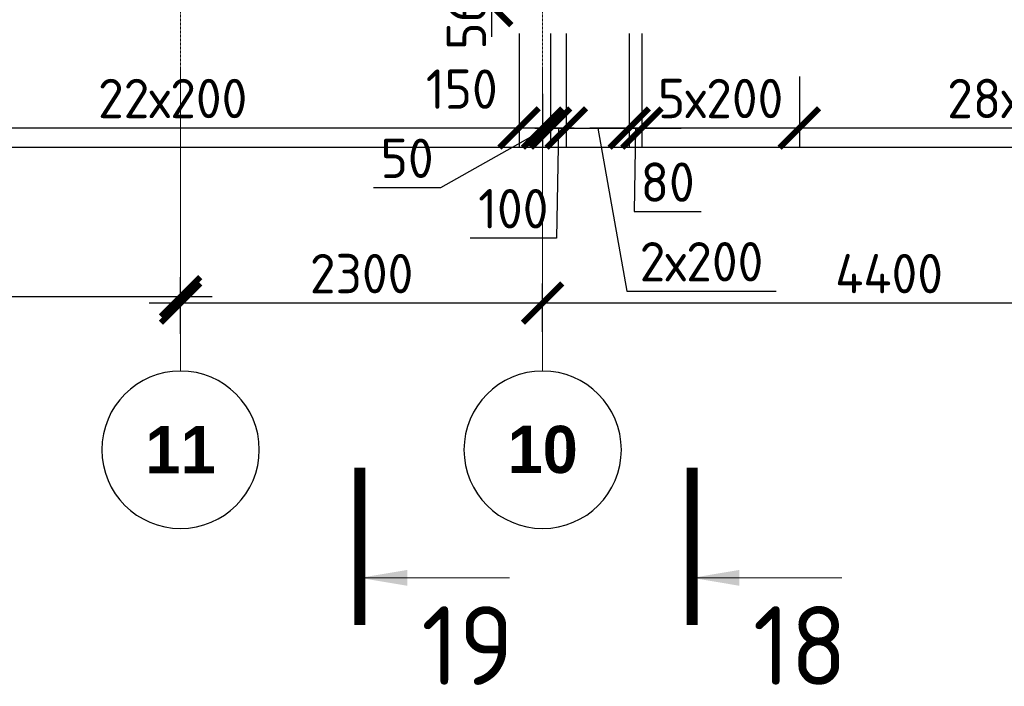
# Model space of a CAD drawing. Header units: millimetres. Extents: x 376598 to 1249954, y -318491 to -22134.
# Tile 231 of 256: x 618523 to 624777, y -36064 to -31830. Entities that reach past the tile are written whole.
import ezdxf

# ---------------------------------------------------------------- set-up
doc = ezdxf.new("R2010")
doc.units = ezdxf.units.MM
doc.linetypes.add('______5', pattern=[1100, 800, -100, 100, -100])
doc.linetypes.add('осевая', pattern=[50.8, 31.75, -6.35, 6.35, -6.35])
for name, color, linetype, lineweight in [('Standard', 7, 'Continuous', 25), ('Оси', 40, '______5', 18), ('РАЗМЕРЫ', 1, 'Continuous', 9), ('Узлы', 7, 'Continuous', 0)]:
    doc.layers.add(name, color=color, linetype=linetype, lineweight=lineweight)
doc.styles.add('Century Gothic', font='GOTHIC.TTF')
doc.styles.add('GOST-2.304_Type-B', font='GOST_Common.ttf')
doc.dimstyles.new('СПДС', dxfattribs={"dimscale": 100, "dimtxt": 2.5, "dimasz": 2.5, "dimexe": 1.25, "dimexo": 0, "dimtad": 1, "dimdec": 0, "dimtxsty": 'GOST-2.304_Type-B', "dimblk": 'ARCHTICK', "dimcen": 2.5, "dimdle": 2, "dimadec": 0, "dimazin": 2, "dimtfac": 0.75, "dimtdec": 0, "dimtmove": 1, "dimatfit": 3, "dimfxl": 1, "dimtolj": 1, "dimarcsym": 1})

# ---------------------------------------------------------------- blocks, each defined once
blk = doc.blocks.new('NSY101')
at = {"color": 0, "linetype": 'ByBlock', "lineweight": -2}
blk.add_circle((0, 0), 50, dxfattribs=at)
blk = doc.blocks.new('_ArchTick')
at = {"color": 0, "linetype": 'ByBlock', "const_width": 0.15}
blk.add_lwpolyline([(-0.5, -0.5), (0.5, 0.5)], dxfattribs=at)
blk = doc.blocks.new('*D2449')
at = {"layer": 'DEFPOINTS', "color": 0, "lineweight": 0, "transparency": 16777216}
for p in [(621844.8, -33630.2), (621844.8, -33812.6), (626244.8, -33835.1)]:
    blk.add_point(p, dxfattribs=at)
at = {"layer": 'РАЗМЕРЫ', "color": 0, "lineweight": -2, "transparency": 16777216}
for p, q in [((621844.8, -33812.6), (621844.8, -33505.2)), ((626244.8, -33835.1), (626244.8, -33505.2)), ((626444.8, -33630.2), (621644.8, -33630.2))]:
    blk.add_line(p, q, dxfattribs=at)
at = {"layer": 'РАЗМЕРЫ', "color": 0, "lineweight": -2, "transparency": 16777216, "xscale": 250, "yscale": 250, "zscale": 250, "rotation": 180}
blk.add_blockref('_ArchTick', (621844.8, -33630.2), dxfattribs=at)
at = {"layer": 'РАЗМЕРЫ', "color": 0, "lineweight": -2, "transparency": 16777216, "xscale": 250, "yscale": 250, "zscale": 250}
blk.add_blockref('_ArchTick', (626244.8, -33630.2), dxfattribs=at)
at = {"layer": 'РАЗМЕРЫ', "color": 0, "lineweight": 0, "transparency": 16777216, "insert": (624044.8, -33442.7), "char_height": 250, "attachment_point": 5, "style": 'GOST-2.304_Type-B'}
blk.add_mtext('\\A1;4400', dxfattribs=at)
blk = doc.blocks.new('*D2450')
at = {"layer": 'DEFPOINTS', "color": 0, "lineweight": 0, "transparency": 16777216}
for p in [(619544.8, -33630.2), (619544.8, -33824.9), (621844.8, -33812.6)]:
    blk.add_point(p, dxfattribs=at)
at = {"layer": 'РАЗМЕРЫ', "color": 0, "lineweight": -2, "transparency": 16777216}
for p, q in [((619544.8, -33824.9), (619544.8, -33505.2)), ((621844.8, -33812.6), (621844.8, -33505.2)), ((622044.8, -33630.2), (619344.8, -33630.2))]:
    blk.add_line(p, q, dxfattribs=at)
at = {"layer": 'РАЗМЕРЫ', "color": 0, "lineweight": -2, "transparency": 16777216, "xscale": 250, "yscale": 250, "zscale": 250, "rotation": 180}
blk.add_blockref('_ArchTick', (619544.8, -33630.2), dxfattribs=at)
at = {"layer": 'РАЗМЕРЫ', "color": 0, "lineweight": -2, "transparency": 16777216, "xscale": 250, "yscale": 250, "zscale": 250}
blk.add_blockref('_ArchTick', (621844.8, -33630.2), dxfattribs=at)
at = {"layer": 'РАЗМЕРЫ', "color": 0, "lineweight": 0, "transparency": 16777216, "insert": (620694.8, -33442.7), "char_height": 250, "attachment_point": 5, "style": 'GOST-2.304_Type-B'}
blk.add_mtext('\\A1;2300', dxfattribs=at)
blk = doc.blocks.new('*D2451')
at = {"layer": 'DEFPOINTS', "color": 0, "lineweight": 0, "transparency": 16777216}
for p in [(616544.8, -33590), (616544.8, -33828.8), (619544.8, -33824.9)]:
    blk.add_point(p, dxfattribs=at)
at = {"layer": 'РАЗМЕРЫ', "color": 0, "lineweight": -2, "transparency": 16777216}
for p, q in [((616544.8, -33828.8), (616544.8, -33465)), ((619544.8, -33824.9), (619544.8, -33465)), ((619744.8, -33590), (616344.8, -33590))]:
    blk.add_line(p, q, dxfattribs=at)
at = {"layer": 'РАЗМЕРЫ', "color": 0, "lineweight": -2, "transparency": 16777216, "xscale": 250, "yscale": 250, "zscale": 250, "rotation": 180}
blk.add_blockref('_ArchTick', (616544.8, -33590), dxfattribs=at)
at = {"layer": 'РАЗМЕРЫ', "color": 0, "lineweight": -2, "transparency": 16777216, "xscale": 250, "yscale": 250, "zscale": 250}
blk.add_blockref('_ArchTick', (619544.8, -33590), dxfattribs=at)
at = {"layer": 'РАЗМЕРЫ', "color": 0, "lineweight": 0, "transparency": 16777216, "insert": (618044.8, -33402.5), "char_height": 250, "attachment_point": 5, "style": 'GOST-2.304_Type-B'}
blk.add_mtext('\\A1;3000', dxfattribs=at)
blk = doc.blocks.new('*D2338')
at = {"layer": 'DEFPOINTS', "color": 0, "lineweight": 0, "transparency": 16777216}
for p in [(621084.4, -31179, -720), (621208.7, -31739.5), (621520.7, -31739.5)]:
    blk.add_point(p, dxfattribs=at)
at = {"layer": 'РАЗМЕРЫ', "color": 0, "lineweight": -2, "transparency": 16777216}
for p, q in [((621520.7, -30979), (621520.7, -31939.5)), ((621084.4, -31179), (621645.7, -31179)), ((621208.7, -31739.5), (621645.7, -31739.5))]:
    blk.add_line(p, q, dxfattribs=at)
at = {"layer": 'РАЗМЕРЫ', "color": 0, "lineweight": -2, "transparency": 16777216, "xscale": 250, "yscale": 250, "zscale": 250}
for p, rotation in [((621520.7, -31179), 90), ((621520.7, -31739.5), 270)]:
    blk.add_blockref('_ArchTick', p, dxfattribs=dict(at, rotation=rotation))
at = {"layer": 'РАЗМЕРЫ', "color": 0, "lineweight": 0, "transparency": 16777216, "insert": (621360, -31766.2), "char_height": 250, "attachment_point": 5, "rotation": 90, "style": 'GOST-2.304_Type-B'}
blk.add_mtext('\\A1;560', dxfattribs=at)
blk = doc.blocks.new('*D2382')
at = {"layer": 'DEFPOINTS', "color": 0, "lineweight": 0, "transparency": 16777216}
for p in [(621694.9, -31918.1, -720), (621844.7, -32300.6), (621694.9, -32517.9)]:
    blk.add_point(p, dxfattribs=at)
at = {"layer": 'РАЗМЕРЫ', "color": 0, "lineweight": -2, "transparency": 16777216}
for p, q in [((621694.9, -31918.1), (621694.9, -32642.9)), ((621844.7, -32300.6), (621844.7, -32642.9)), ((622044.7, -32517.9), (621494.9, -32517.9))]:
    blk.add_line(p, q, dxfattribs=at)
at = {"layer": 'РАЗМЕРЫ', "color": 0, "lineweight": -2, "transparency": 16777216, "xscale": 250, "yscale": 250, "zscale": 250, "rotation": 180}
blk.add_blockref('_ArchTick', (621694.9, -32517.9), dxfattribs=at)
at = {"layer": 'РАЗМЕРЫ', "color": 0, "lineweight": -2, "transparency": 16777216, "xscale": 250, "yscale": 250, "zscale": 250}
blk.add_blockref('_ArchTick', (621844.7, -32517.9), dxfattribs=at)
at = {"layer": 'РАЗМЕРЫ', "color": 0, "lineweight": 0, "transparency": 16777216, "insert": (621331.2, -32270.9), "char_height": 250, "attachment_point": 5, "style": 'GOST-2.304_Type-B'}
blk.add_mtext('\\A1;150', dxfattribs=at)
blk = doc.blocks.new('*D2383')
at = {"layer": 'DEFPOINTS', "color": 0, "lineweight": 0, "transparency": 16777216}
for p in [(617294.9, -31918.1, -720), (621694.9, -31918.1, -720), (617294.9, -32517.9)]:
    blk.add_point(p, dxfattribs=at)
at = {"layer": 'РАЗМЕРЫ', "color": 0, "lineweight": -2, "transparency": 16777216}
for p, q in [((617294.9, -31918.1), (617294.9, -32642.9)), ((621694.9, -31918.1), (621694.9, -32642.9)), ((621894.9, -32517.9), (617094.9, -32517.9))]:
    blk.add_line(p, q, dxfattribs=at)
at = {"layer": 'РАЗМЕРЫ', "color": 0, "lineweight": -2, "transparency": 16777216, "xscale": 250, "yscale": 250, "zscale": 250, "rotation": 180}
blk.add_blockref('_ArchTick', (617294.9, -32517.9), dxfattribs=at)
at = {"layer": 'РАЗМЕРЫ', "color": 0, "lineweight": -2, "transparency": 16777216, "xscale": 250, "yscale": 250, "zscale": 250}
blk.add_blockref('_ArchTick', (621694.9, -32517.9), dxfattribs=at)
at = {"layer": 'РАЗМЕРЫ', "color": 0, "lineweight": 0, "transparency": 16777216, "insert": (619494.9, -32330.4), "char_height": 250, "attachment_point": 5, "style": 'GOST-2.304_Type-B'}
blk.add_mtext('\\A1;22х200', dxfattribs=at)
blk = doc.blocks.new('*D2411')
at = {"layer": 'DEFPOINTS', "color": 0, "lineweight": 0, "transparency": 16777216}
for p in [(626274.9, -31918.1, -720), (623475.2, -32191.6), (623475.2, -32517.9)]:
    blk.add_point(p, dxfattribs=at)
at = {"layer": 'РАЗМЕРЫ', "color": 0, "lineweight": -2, "transparency": 16777216}
for p, q in [((626274.9, -31918.1), (626274.9, -32642.9)), ((623475.2, -32191.6), (623475.2, -32642.9)), ((626474.9, -32517.9), (623275.2, -32517.9))]:
    blk.add_line(p, q, dxfattribs=at)
at = {"layer": 'РАЗМЕРЫ', "color": 0, "lineweight": -2, "transparency": 16777216, "xscale": 250, "yscale": 250, "zscale": 250, "rotation": 180}
blk.add_blockref('_ArchTick', (623475.2, -32517.9), dxfattribs=at)
at = {"layer": 'РАЗМЕРЫ', "color": 0, "lineweight": -2, "transparency": 16777216, "xscale": 250, "yscale": 250, "zscale": 250}
blk.add_blockref('_ArchTick', (626274.9, -32517.9), dxfattribs=at)
at = {"layer": 'РАЗМЕРЫ', "color": 0, "lineweight": 0, "transparency": 16777216, "insert": (624875, -32330.4), "char_height": 250, "attachment_point": 5, "style": 'GOST-2.304_Type-B'}
blk.add_mtext('\\A1;28х100', dxfattribs=at)
blk = doc.blocks.new('*D2412')
at = {"layer": 'DEFPOINTS', "color": 0, "lineweight": 0, "transparency": 16777216}
for p in [(622474.9, -31918.1, -720), (623475.2, -32191.6), (622474.9, -32517.9)]:
    blk.add_point(p, dxfattribs=at)
at = {"layer": 'РАЗМЕРЫ', "color": 0, "lineweight": -2, "transparency": 16777216}
for p, q in [((622474.9, -31918.1), (622474.9, -32642.9)), ((623475.2, -32191.6), (623475.2, -32642.9)), ((623675.2, -32517.9), (622274.9, -32517.9))]:
    blk.add_line(p, q, dxfattribs=at)
at = {"layer": 'РАЗМЕРЫ', "color": 0, "lineweight": -2, "transparency": 16777216, "xscale": 250, "yscale": 250, "zscale": 250, "rotation": 180}
blk.add_blockref('_ArchTick', (622474.9, -32517.9), dxfattribs=at)
at = {"layer": 'РАЗМЕРЫ', "color": 0, "lineweight": -2, "transparency": 16777216, "xscale": 250, "yscale": 250, "zscale": 250}
blk.add_blockref('_ArchTick', (623475.2, -32517.9), dxfattribs=at)
at = {"layer": 'РАЗМЕРЫ', "color": 0, "lineweight": 0, "transparency": 16777216, "insert": (622975, -32330.4), "char_height": 250, "attachment_point": 5, "style": 'GOST-2.304_Type-B'}
blk.add_mtext('\\A1;5х200', dxfattribs=at)
blk = doc.blocks.new('*D2417')
at = {"layer": 'DEFPOINTS', "color": 0, "lineweight": 0, "transparency": 16777216}
for p in [(621894.8, -31917.8), (621844.7, -32300.6), (621894.8, -32517.9)]:
    blk.add_point(p, dxfattribs=at)
at = {"layer": 'РАЗМЕРЫ', "color": 0, "lineweight": -2, "transparency": 16777216}
for p, q in [((621894.8, -31917.8), (621894.8, -32642.9)), ((621844.7, -32300.6), (621844.7, -32642.9)), ((621869.8, -32517.9), (621196.3, -32897.7)), ((621844.7, -32517.9), (621594.7, -32517.9)), ((621844.7, -32517.9), (621894.8, -32517.9)), ((621844.7, -32517.9), (621894.8, -32517.9)), ((621894.8, -32517.9), (622144.8, -32517.9)), ((621196.3, -32897.7), (620771.3, -32897.7))]:
    blk.add_line(p, q, dxfattribs=at)
at = {"layer": 'РАЗМЕРЫ', "color": 0, "lineweight": -2, "transparency": 16777216, "xscale": 250, "yscale": 250, "zscale": 250}
blk.add_blockref('_ArchTick', (621844.7, -32517.9), dxfattribs=at)
at = {"layer": 'РАЗМЕРЫ', "color": 0, "lineweight": -2, "transparency": 16777216, "xscale": 250, "yscale": 250, "zscale": 250, "rotation": 180}
blk.add_blockref('_ArchTick', (621894.8, -32517.9), dxfattribs=at)
at = {"layer": 'РАЗМЕРЫ', "color": 0, "lineweight": 0, "transparency": 16777216, "insert": (620983.8, -32710.2), "char_height": 250, "attachment_point": 5, "style": 'GOST-2.304_Type-B'}
blk.add_mtext('\\A1;50', dxfattribs=at)
blk = doc.blocks.new('*D2418')
at = {"layer": 'DEFPOINTS', "color": 0, "lineweight": 0, "transparency": 16777216}
for p in [(621894.8, -31917.8), (621995.1, -31918.1), (621995.1, -32517.9)]:
    blk.add_point(p, dxfattribs=at)
at = {"layer": 'РАЗМЕРЫ', "color": 0, "lineweight": -2, "transparency": 16777216}
for p, q in [((621894.8, -31917.8), (621894.8, -32642.9)), ((621995.1, -31918.1), (621995.1, -32642.9)), ((621894.8, -32517.9), (621644.8, -32517.9)), ((621894.8, -32517.9), (621995.1, -32517.9)), ((621894.8, -32517.9), (621995.1, -32517.9)), ((621944.9, -32517.9), (621933.5, -33217.9)), ((621995.1, -32517.9), (622245.1, -32517.9)), ((621933.5, -33217.9), (621383.5, -33217.9))]:
    blk.add_line(p, q, dxfattribs=at)
at = {"layer": 'РАЗМЕРЫ', "color": 0, "lineweight": -2, "transparency": 16777216, "xscale": 250, "yscale": 250, "zscale": 250}
blk.add_blockref('_ArchTick', (621894.8, -32517.9), dxfattribs=at)
at = {"layer": 'РАЗМЕРЫ', "color": 0, "lineweight": -2, "transparency": 16777216, "xscale": 250, "yscale": 250, "zscale": 250, "rotation": 180}
blk.add_blockref('_ArchTick', (621995.1, -32517.9), dxfattribs=at)
at = {"layer": 'РАЗМЕРЫ', "color": 0, "lineweight": 0, "transparency": 16777216, "insert": (621658.5, -33030.4), "char_height": 250, "attachment_point": 5, "style": 'GOST-2.304_Type-B'}
blk.add_mtext('\\A1;100', dxfattribs=at)
blk = doc.blocks.new('*D2419')
at = {"layer": 'DEFPOINTS', "color": 0, "lineweight": 0, "transparency": 16777216}
for p in [(621995.1, -31918.1), (622394.6, -31918.1), (622394.6, -32517.9)]:
    blk.add_point(p, dxfattribs=at)
at = {"layer": 'РАЗМЕРЫ', "color": 0, "lineweight": -2, "transparency": 16777216}
for p, q in [((621995.1, -31918.1), (621995.1, -32642.9)), ((622394.6, -31918.1), (622394.6, -32642.9)), ((621795.1, -32517.9), (622594.6, -32517.9)), ((622194.8, -32517.9), (622378.6, -33554.7)), ((622378.6, -33554.7), (623328.6, -33554.7))]:
    blk.add_line(p, q, dxfattribs=at)
at = {"layer": 'РАЗМЕРЫ', "color": 0, "lineweight": -2, "transparency": 16777216, "xscale": 250, "yscale": 250, "zscale": 250, "rotation": 180}
blk.add_blockref('_ArchTick', (621995.1, -32517.9), dxfattribs=at)
at = {"layer": 'РАЗМЕРЫ', "color": 0, "lineweight": -2, "transparency": 16777216, "xscale": 250, "yscale": 250, "zscale": 250}
blk.add_blockref('_ArchTick', (622394.6, -32517.9), dxfattribs=at)
at = {"layer": 'РАЗМЕРЫ', "color": 0, "lineweight": 0, "transparency": 16777216, "insert": (622853.6, -33367.2), "char_height": 250, "attachment_point": 5, "style": 'GOST-2.304_Type-B'}
blk.add_mtext('\\A1;2х200', dxfattribs=at)
blk = doc.blocks.new('*D2420')
at = {"layer": 'DEFPOINTS', "color": 0, "lineweight": 0, "transparency": 16777216}
for p in [(622394.6, -31918.1), (622474.9, -32163.8), (622474.9, -32517.9)]:
    blk.add_point(p, dxfattribs=at)
at = {"layer": 'РАЗМЕРЫ', "color": 0, "lineweight": -2, "transparency": 16777216}
for p, q in [((622394.6, -31918.1), (622394.6, -32642.9)), ((622474.9, -32163.8), (622474.9, -32642.9)), ((622394.6, -32517.9), (622144.6, -32517.9)), ((622394.6, -32517.9), (622474.9, -32517.9)), ((622394.6, -32517.9), (622474.9, -32517.9)), ((622434.8, -32517.9), (622426.3, -33049.1)), ((622474.9, -32517.9), (622724.9, -32517.9)), ((622426.3, -33049.1), (622851.3, -33049.1))]:
    blk.add_line(p, q, dxfattribs=at)
at = {"layer": 'РАЗМЕРЫ', "color": 0, "lineweight": -2, "transparency": 16777216, "xscale": 250, "yscale": 250, "zscale": 250}
blk.add_blockref('_ArchTick', (622394.6, -32517.9), dxfattribs=at)
at = {"layer": 'РАЗМЕРЫ', "color": 0, "lineweight": -2, "transparency": 16777216, "xscale": 250, "yscale": 250, "zscale": 250, "rotation": 180}
blk.add_blockref('_ArchTick', (622474.9, -32517.9), dxfattribs=at)
at = {"layer": 'РАЗМЕРЫ', "color": 0, "lineweight": 0, "transparency": 16777216, "insert": (622638.8, -32861.6), "char_height": 250, "attachment_point": 5, "style": 'GOST-2.304_Type-B'}
blk.add_mtext('\\A1;80', dxfattribs=at)

msp = doc.modelspace()

# ---------------------------------------------------------------- linework, layer by layer
at = {"layer": 'Standard', "color": 7, "linetype": 'Continuous', "lineweight": 25, "transparency": 33554687}
msp.add_line((605994.8, -32639.5), (653669.7, -32639.5), dxfattribs=at)
at = {"layer": 'Оси', "color": 16, "linetype": 'осевая', "lineweight": 0, "ltscale": 0.5, "transparency": 33554687}
for p, q in [((619544.8, -27477.9), (619544.8, -34061.4)), ((621844.8, -27477.9), (621844.8, -34061.4))]:
    msp.add_line(p, q, dxfattribs=at)
at = {"layer": 'Узлы', "color": 1, "linetype": 'Continuous', "lineweight": 0}
for p, q in [((620684.1, -35375, -320), (621634.1, -35375, -320)), ((622794.1, -35375, -320), (623744.1, -35375, -320))]:
    msp.add_line(p, q, dxfattribs=at)
at = {"layer": 'Узлы', "color": 1, "linetype": 'Continuous', "lineweight": 0, "const_width": 70, "elevation": -320}
for points in [[(620684.1, -35675), (620684.1, -34675)], [(622794.1, -35675), (622794.1, -34675)]]:
    msp.add_lwpolyline(points, dxfattribs=at)
at = {"layer": 'Узлы', "color": 1, "linetype": 'Continuous', "lineweight": 0}
for points in [[(620684.1, -35375, -320), (620984.5, -35425.3, -320), (620984.5, -35324.7, -320)], [(622794.1, -35375, -320), (623094.5, -35425.3, -320), (623094.5, -35324.7, -320)]]:
    msp.add_solid(points, dxfattribs=at)

# ---------------------------------------------------------------- block references
at = {"layer": 'Оси', "color": 16, "linetype": 'Continuous', "lineweight": 25, "transparency": 33554687, "xscale": -9.999999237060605, "yscale": 9.999999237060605, "zscale": 9.999999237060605}
for p in [(619544.8, -34561.4), (621844.8, -34561.4)]:
    msp.add_blockref('NSY101', p, dxfattribs=at)

# ---------------------------------------------------------------- texts
at = {"layer": 'Оси', "color": 16, "linetype": 'Continuous', "lineweight": 25, "transparency": 33554687, "char_height": 300, "width": 620, "attachment_point": 5, "style": 'Century Gothic'}
for s, insert in [('\\A1;{\\fCentury Gothic|i0|b1;\\H300.000000;\\W1.000000;\\C16;11}\\P', (619544.8, -34561.4)), ('\\A1;{\\fCentury Gothic|i0|b1;\\H300.000000;\\W1.000000;\\C16;10}\\P', (621844.8, -34561.4))]:
    msp.add_mtext(s, dxfattribs=dict(at, insert=insert))
at = {"layer": 'Узлы', "color": 1, "linetype": 'Continuous', "lineweight": 0, "char_height": 500, "attachment_point": 5, "style": 'GOST-2.304_Type-B'}
for s, insert in [('19', (621369.1, -35805, -320)), ('18', (623479.1, -35805, -320))]:
    msp.add_mtext_dynamic_manual_height_columns(s, width=723.88, gutter_width=25, heights=[0], dxfattribs=dict(at, insert=insert))

# ---------------------------------------------------------------- dimensions: what is measured, and where the dimension line sits
at = {"layer": 'РАЗМЕРЫ', "color": 4, "lineweight": 0}
dim = msp.add_linear_dim(base=(621520.6908, -31739.4573), p1=(621084.3504, -31179.011, -720), p2=(621208.6894, -31739.4573), angle=90, dimstyle='СПДС', dxfattribs=at)
dim.commit()
dim.dimension.update_dxf_attribs({"geometry": '*D2338', "text_midpoint": (621547.4764, -31766.2429), "dimtype": 160})
at = {"layer": 'РАЗМЕРЫ', "color": 1, "lineweight": 0}
for base, p1, p2, text, picture, middle in [((617294.9, -32517.9), (621694.9, -31918.1, -720), (617294.9, -31918.1, -720), '22х200', '*D2383', (619494.9, -32330.4)), ((622474.9, -32517.9), (623475.2, -32191.6), (622474.9, -31918.1, -720), '5х200', '*D2412', (622975, -32330.4)), ((623475.2, -32517.9), (626274.9, -31918.1, -720), (623475.2, -32191.6), '28х100', '*D2411', (624875, -32330.4))]:
    dim = msp.add_linear_dim(base=base, p1=p1, p2=p2, angle=180, text=text, dimstyle='СПДС', dxfattribs=at)
    dim.commit()
    dim.dimension.update_dxf_attribs({"geometry": picture, "text_midpoint": middle})
for base, p1, p2, picture, middle in [((621894.8, -32517.9), (621844.7, -32300.6), (621894.8, -31917.8), '*D2417', (621133.8, -32897.7)), ((621694.9, -32517.9), (621844.7, -32300.6), (621694.9, -31918.1, -720), '*D2382', (621331.2, -32458.4)), ((621995.1, -32517.9), (621894.8, -31917.8), (621995.1, -31918.1), '*D2418', (621871, -33217.9)), ((622474.9, -32517.9), (622394.6, -31918.1), (622474.9, -32163.8), '*D2420', (622488.8, -33049.1))]:
    dim = msp.add_linear_dim(base=base, p1=p1, p2=p2, angle=180, dimstyle='СПДС', dxfattribs=at)
    dim.commit()
    dim.dimension.update_dxf_attribs({"geometry": picture, "text_midpoint": middle, "dimtype": 160})
dim = msp.add_linear_dim(base=(622394.6, -32517.9), p1=(621995.1, -31918.1), p2=(622394.6, -31918.1), angle=180, text='2х200', dimstyle='СПДС', dxfattribs=at)
dim.commit()
dim.dimension.update_dxf_attribs({"geometry": '*D2419', "text_midpoint": (622441.1, -33554.7), "dimtype": 160})
for base, p1, p2, picture, middle in [((616544.8, -33590), (619544.8, -33824.9), (616544.8, -33828.8), '*D2451', (618044.8, -33402.5)), ((619544.8, -33630.2), (621844.8, -33812.6), (619544.8, -33824.9), '*D2450', (620694.8, -33442.7)), ((621844.8, -33630.2), (626244.8, -33835.1), (621844.8, -33812.6), '*D2449', (624044.8, -33442.7))]:
    dim = msp.add_linear_dim(base=base, p1=p1, p2=p2, angle=180, dimstyle='СПДС', dxfattribs=at)
    dim.commit()
    dim.dimension.update_dxf_attribs({"geometry": picture, "text_midpoint": middle})

doc.saveas('drawing.dxf')
